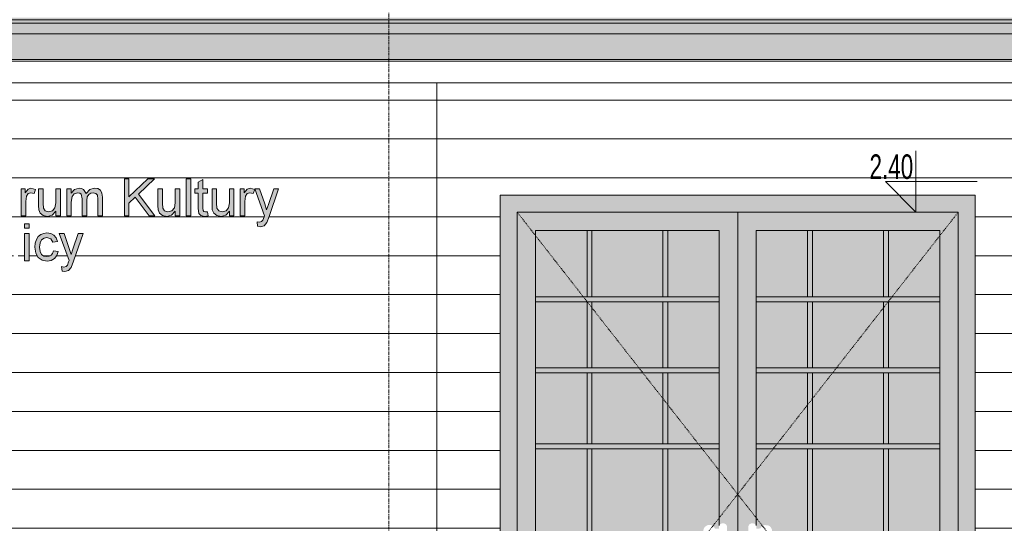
# Model space of a CAD drawing. Header units: centimetres. Extents: x 63272 to 70946, y -123 to 53714.
# Tile 4 of 50: x 63593 to 63995, y 113 to 319. Entities that reach past the tile are written whole.
import ezdxf

# ---------------------------------------------------------------- set-up
doc = ezdxf.new("R2010")
doc.units = ezdxf.units.CM
doc.linetypes.add('Kreska_2_', pattern=[0.635, 0.3175, -0.3175])
doc.linetypes.add('Linia siatki', pattern=[2.2225, 1.27, -0.3175, 0.3175, -0.3175])
for name, color, linetype, lineweight in [('A-DOOR', 7, 'Continuous', 5), ('A-DOOR-FRAM', 7, 'Continuous', 5), ('A-DOOR-GLAZ', 7, 'Continuous', 5), ('A-DOOR-HDLN', 7, 'Kreska_2_', 5), ('A-GENM', 7, 'Continuous', 5), ('A-ROOF', 7, 'Continuous', 5), ('A-ROOF-OTLN', 7, 'Continuous', 5), ('A-ROOF-PATT', 7, 'Continuous', 5), ('A-WALL', 7, 'Continuous', 5), ('A-WALL-PATT', 7, 'Continuous', 5), ('G-ANNO-DIMS', 7, 'Continuous', 5), ('S-GRID', 7, 'Continuous', 5)]:
    doc.layers.add(name, color=color, linetype=linetype, lineweight=lineweight)
doc.styles.add('Arial Narrow', font='ARIALN.TTF', dxfattribs={"width": 0.8, "height": 10})
pattern_1 = [(0, (63858.366, 0), (0, 15.875), [])]

# ---------------------------------------------------------------- blocks, each defined once
blk = doc.blocks.new('Drz Drzwi przeszklone x2 ___FK_04_0 ze szprosami - Dz_1 - Z - zwykłe - 151 x 240 _180 x 229_5_ EI 31-9118767-Elewacja w osi 1 - Południowa')
at = {"layer": 'A-DOOR', "true_color": 0x383e42}
h = blk.add_hatch(color=250, dxfattribs=at)
h.paths.add_polyline_path([(63833.73, 10), (63886.35, 10), (63886.35, 240), (63796.35, 240), (63796.35, 10), (63812.35, 10)])
h.paths.add_polyline_path([(63803.85, 25), (63803.85, 232.5), (63878.85, 232.5), (63878.9, 112.35), (63879.14, 112.66), (63879.45, 112.9), (63879.81, 113.05), (63880.5, 113.1), (63880.89, 113.05), (63881.25, 112.9), (63881.56, 112.66), (63881.8, 112.35), (63881.95, 111.99), (63882, 111.6), (63881.95, 108.01), (63881.73, 107.56), (63881.56, 107.34), (63881.25, 107.1), (63880.89, 106.95), (63880.2, 106.9), (63879.81, 106.95), (63879.45, 107.1), (63879.14, 107.34), (63878.85, 107.65), (63878.85, 25), (63807.52, 25)])
h = blk.add_hatch(color=250, dxfattribs=at)
h.paths.add_polyline_path([(63893.85, 10), (63976.35, 10), (63976.35, 240), (63886.35, 240), (63886.35, 10)])
h.paths.add_polyline_path([(63961.35, 25), (63893.85, 25), (63893.8, 107.65), (63893.56, 107.34), (63893.18, 107.07), (63892.89, 106.95), (63892.2, 106.9), (63891.81, 106.95), (63891.45, 107.1), (63891.14, 107.34), (63890.9, 107.65), (63890.75, 108.01), (63890.7, 108.4), (63890.75, 111.99), (63890.9, 112.35), (63891.14, 112.66), (63891.45, 112.9), (63891.81, 113.05), (63892.5, 113.1), (63892.89, 113.05), (63893.25, 112.9), (63893.56, 112.66), (63893.85, 112.35), (63893.85, 232.5), (63968.85, 232.5), (63968.85, 25), (63963.45, 25)])
at = {"layer": 'A-DOOR', "true_color": 0x7f7f7f}
h = blk.add_hatch(color=8, dxfattribs=at)
h.paths.add_polyline_path([(63826.85, 25), (63826.85, 52), (63824.85, 52), (63824.85, 25)])
h.paths.add_polyline_path([(63824.85, 54), (63826.85, 54), (63826.85, 81), (63824.85, 81), (63824.85, 67)])
h.paths.add_polyline_path([(63824.85, 83), (63826.85, 83), (63826.85, 143.5), (63824.85, 143.5), (63824.85, 96.65)])
h.paths.add_polyline_path([(63824.85, 145.5), (63826.85, 145.5), (63826.85, 174.5), (63824.85, 174.5), (63824.85, 145.93)])
h.paths.add_polyline_path([(63824.85, 176.5), (63826.85, 176.5), (63826.85, 203.5), (63824.85, 203.5), (63824.85, 195.2)])
h.paths.add_polyline_path([(63826.85, 205.5), (63826.85, 232.5), (63824.85, 232.5), (63824.85, 205.5)])
h = blk.add_hatch(color=8, dxfattribs=at)
h.paths.add_polyline_path([(63857.85, 25), (63857.85, 52), (63855.85, 52), (63855.85, 25)])
h.paths.add_polyline_path([(63855.85, 54), (63857.85, 54), (63857.85, 81), (63855.85, 81)])
h.paths.add_polyline_path([(63855.85, 83), (63857.85, 83), (63857.85, 143.5), (63855.85, 143.5), (63855.85, 96.65)])
h.paths.add_polyline_path([(63855.85, 145.5), (63857.85, 145.5), (63857.85, 174.5), (63855.85, 174.5), (63855.85, 145.93)])
h.paths.add_polyline_path([(63857.85, 176.5), (63857.85, 203.5), (63855.85, 203.5), (63855.85, 176.5)])
h.paths.add_polyline_path([(63855.85, 205.5), (63857.85, 205.5), (63857.85, 232.5), (63855.85, 232.5)])
h = blk.add_hatch(color=8, dxfattribs=at)
h.paths.add_polyline_path([(63916.85, 25), (63916.85, 52), (63914.85, 52), (63914.85, 25)])
h.paths.add_polyline_path([(63914.85, 54), (63916.85, 54), (63916.85, 81), (63914.85, 81), (63914.85, 67)])
h.paths.add_polyline_path([(63916.85, 83), (63916.85, 143.5), (63914.85, 143.5), (63914.85, 83)])
h.paths.add_polyline_path([(63914.85, 145.5), (63916.85, 145.5), (63916.85, 174.5), (63914.85, 174.5), (63914.85, 145.93)])
h.paths.add_polyline_path([(63916.85, 176.5), (63916.85, 203.5), (63914.85, 203.5), (63914.85, 176.5)])
h.paths.add_polyline_path([(63914.85, 205.5), (63916.85, 205.5), (63916.85, 232.5), (63914.85, 232.5), (63914.85, 211.5)])
h = blk.add_hatch(color=8, dxfattribs=at)
h.paths.add_polyline_path([(63947.85, 25), (63947.85, 52), (63945.85, 52), (63945.85, 25)])
h.paths.add_polyline_path([(63947.85, 54), (63947.85, 81), (63945.85, 81), (63945.85, 54)])
h.paths.add_polyline_path([(63945.85, 83), (63947.85, 83), (63947.85, 143.5), (63945.85, 143.5), (63945.85, 96.65)])
h.paths.add_polyline_path([(63945.85, 145.5), (63947.85, 145.5), (63947.85, 174.5), (63945.85, 174.5), (63945.85, 145.93)])
h.paths.add_polyline_path([(63947.85, 176.5), (63947.85, 203.5), (63945.85, 203.5), (63945.85, 176.5)])
h.paths.add_polyline_path([(63947.85, 205.5), (63947.85, 232.5), (63945.85, 232.5), (63945.85, 205.5)])
for points in [[(63876.97, 203.5), (63878.85, 203.5), (63878.85, 205.5), (63803.85, 205.5), (63803.85, 203.5), (63857.85, 203.5)], [(63922.85, 203.5), (63968.85, 203.5), (63968.85, 205.5), (63893.85, 205.5), (63893.85, 203.5), (63916.85, 203.5)], [(63876.97, 174.5), (63878.85, 174.5), (63878.85, 176.5), (63803.85, 176.5), (63803.85, 174.5), (63857.85, 174.5)], [(63945.85, 174.5), (63968.85, 174.5), (63968.85, 176.5), (63893.85, 176.5), (63893.85, 174.5), (63916.85, 174.5)], [(63876.97, 143.5), (63878.85, 143.5), (63878.85, 145.5), (63803.85, 145.5), (63803.85, 143.5), (63857.85, 143.5)], [(63920.21, 143.5), (63968.85, 143.5), (63968.85, 145.5), (63893.85, 145.5), (63893.85, 143.5), (63916.85, 143.5)]]:
    blk.add_hatch(color=8, dxfattribs=at).paths.add_polyline_path(points)
at = {"layer": 'A-DOOR-FRAM', "true_color": 0x383e42}
blk.add_hatch(color=250, dxfattribs=at).paths.add_polyline_path([(63976.35, 10), (63983.35, 10), (63983.35, 247), (63789.35, 247), (63789.35, 10), (63796.35, 10), (63796.35, 240), (63976.35, 240), (63976.35, 11)])
at = {"layer": 'A-DOOR-GLAZ', "true_color": 0xd5f1ff}
h = blk.add_hatch(color=7, dxfattribs=at)
h.paths.add_polyline_path([(63824.85, 25), (63824.85, 52), (63803.85, 52), (63803.85, 25)])
h.paths.add_polyline_path([(63826.85, 25), (63855.85, 25), (63855.85, 52), (63826.85, 52), (63826.85, 47.38)])
h.paths.add_polyline_path([(63857.85, 25), (63878.85, 25), (63878.85, 52), (63857.85, 52), (63857.85, 47.38)])
h.paths.add_polyline_path([(63876.97, 54), (63878.85, 54), (63878.85, 81), (63857.85, 81), (63857.85, 54)])
h.paths.add_polyline_path([(63824.85, 54), (63824.85, 81), (63803.85, 81), (63803.85, 54), (63818.35, 54)])
h.paths.add_polyline_path([(63826.85, 54), (63855.85, 54), (63855.85, 81), (63826.85, 81), (63826.85, 71)])
h.paths.add_polyline_path([(63832.85, 83), (63855.85, 83), (63855.85, 143.5), (63826.85, 143.5), (63826.85, 83)])
h.paths.add_polyline_path([(63803.85, 83), (63824.85, 83), (63824.85, 143.5), (63803.85, 143.5), (63803.85, 96.65)])
h.paths.add_polyline_path([(63857.85, 83), (63878.85, 83), (63878.85, 107.77), (63878.75, 108.01), (63878.7, 108.4), (63878.7, 109.01), (63877.06, 108.97), (63876.61, 108.33), (63876.17, 107.98), (63875.91, 107.8), (63875.45, 107.61), (63874.57, 107.56), (63873.99, 107.64), (63873.29, 108.08), (63872.99, 108.31), (63872.7, 108.67), (63872.4, 109.36), (63872.33, 109.68), (63872.32, 110.14), (63872.43, 110.73), (63872.56, 111.06), (63872.79, 111.48), (63873.45, 112.05), (63874.14, 112.39), (63874.9, 112.42), (63875.47, 112.38), (63875.63, 112.35), (63876.24, 111.99), (63876.57, 111.7), (63876.97, 111.2), (63877.13, 110.99), (63878.7, 111), (63878.75, 111.99), (63878.85, 112.35), (63878.85, 143.5), (63857.85, 143.5), (63857.85, 96.65)])
h.paths.add_polyline_path([(63872.37, 109.81), (63872.36, 109.91), (63872.36, 110.09), (63872.35, 109.86), (63872.36, 109.83)])
h.paths.add_polyline_path([(63877.24, 109.81), (63877.28, 110.07), (63877.27, 110), (63877.23, 109.86)])
h.paths.add_polyline_path([(63855.85, 145.5), (63855.85, 174.5), (63826.85, 174.5), (63826.85, 145.5), (63833.73, 145.5)])
h.paths.add_polyline_path([(63878.85, 145.5), (63878.85, 174.5), (63857.85, 174.5), (63857.85, 145.5), (63876.97, 145.5)])
h.paths.add_polyline_path([(63803.85, 145.5), (63824.85, 145.5), (63824.85, 174.5), (63803.85, 174.5), (63803.85, 145.93)])
h.paths.add_polyline_path([(63855.85, 176.5), (63855.85, 203.5), (63826.85, 203.5), (63826.85, 176.5)])
h.paths.add_polyline_path([(63824.85, 176.5), (63824.85, 203.5), (63803.85, 203.5), (63803.85, 176.5)])
h.paths.add_polyline_path([(63857.85, 176.5), (63878.85, 176.5), (63878.85, 203.5), (63857.85, 203.5), (63857.85, 195.2)])
h.paths.add_polyline_path([(63826.85, 205.5), (63855.85, 205.5), (63855.85, 232.5), (63826.85, 232.5), (63826.85, 209.5)])
h.paths.add_polyline_path([(63857.85, 205.5), (63878.85, 205.5), (63878.85, 232.5), (63857.85, 232.5)])
h.paths.add_polyline_path([(63803.85, 205.5), (63824.85, 205.5), (63824.85, 232.5), (63803.85, 232.5)])
h = blk.add_hatch(color=7, dxfattribs=at)
h.paths.add_polyline_path([(63914.85, 25), (63914.85, 52), (63893.85, 52), (63893.85, 25)])
h.paths.add_polyline_path([(63916.85, 25), (63945.85, 25), (63945.85, 52), (63916.85, 52), (63916.85, 47.38)])
h.paths.add_polyline_path([(63947.85, 25), (63968.85, 25), (63968.85, 52), (63947.85, 52), (63947.85, 47.38)])
h.paths.add_polyline_path([(63914.85, 54), (63914.85, 81), (63893.85, 81), (63893.85, 54), (63908.35, 54)])
h.paths.add_polyline_path([(63947.85, 54), (63968.85, 54), (63968.85, 81), (63947.85, 81)])
h.paths.add_polyline_path([(63916.85, 54), (63945.85, 54), (63945.85, 81), (63916.85, 81), (63916.85, 71)])
h.paths.add_polyline_path([(63947.85, 83), (63968.85, 83), (63968.85, 143.5), (63947.85, 143.5), (63947.85, 96.65)])
h.paths.add_polyline_path([(63945.85, 83), (63945.85, 143.5), (63916.85, 143.5), (63916.85, 83), (63922.85, 83)])
h.paths.add_polyline_path([(63900.4, 110), (63900.37, 110), (63900.37, 109.91)])
h.paths.add_polyline_path([(63914.85, 83), (63914.85, 143.5), (63893.85, 143.5), (63893.85, 112.23), (63893.95, 111.99), (63894, 111.6), (63894, 110.99), (63895.64, 111.02), (63895.89, 111.48), (63896.77, 112.19), (63897.24, 112.38), (63898.72, 112.36), (63899.42, 111.92), (63899.93, 111.45), (63900.31, 110.64), (63900.39, 110.14), (63900.4, 110), (63900.28, 109.27), (63900.14, 108.94), (63899.83, 108.44), (63899.41, 108.08), (63898.68, 107.62), (63897.81, 107.56), (63897.07, 107.65), (63896.48, 108.03), (63895.87, 108.55), (63895.62, 109.01), (63894, 108.97), (63893.95, 108.01), (63893.85, 107.68), (63893.85, 83)])
h.paths.add_polyline_path([(63895.47, 109.81), (63895.45, 109.95), (63895.46, 110.09), (63895.45, 109.86), (63895.46, 109.83)])
h.paths.add_polyline_path([(63914.85, 145.5), (63914.85, 174.5), (63893.85, 174.5), (63893.85, 145.5)])
h.paths.add_polyline_path([(63916.85, 145.5), (63945.85, 145.5), (63945.85, 174.5), (63916.85, 174.5), (63916.85, 145.93)])
h.paths.add_polyline_path([(63968.85, 145.5), (63968.85, 174.5), (63947.85, 174.5), (63947.85, 145.5), (63963.45, 145.5)])
h.paths.add_polyline_path([(63914.85, 176.5), (63914.85, 203.5), (63893.85, 203.5), (63893.85, 176.5)])
h.paths.add_polyline_path([(63949.85, 176.5), (63968.85, 176.5), (63968.85, 203.5), (63947.85, 203.5), (63947.85, 176.5)])
h.paths.add_polyline_path([(63916.85, 176.5), (63945.85, 176.5), (63945.85, 203.5), (63916.85, 203.5), (63916.85, 195.2)])
h.paths.add_polyline_path([(63893.85, 205.5), (63914.85, 205.5), (63914.85, 232.5), (63893.85, 232.5)])
h.paths.add_polyline_path([(63968.85, 205.5), (63968.85, 232.5), (63947.85, 232.5), (63947.85, 205.5), (63963.45, 205.5)])
h.paths.add_polyline_path([(63920.85, 205.5), (63945.85, 205.5), (63945.85, 232.5), (63916.85, 232.5), (63916.85, 205.5)])
at = {"layer": 'A-DOOR'}
for p, q in [((63886.35, 240), (63796.35, 240)), ((63796.35, 10), (63796.35, 240)), ((63976.35, 240), (63886.35, 240)), ((63886.35, 10), (63886.35, 240)), ((63886.35, 240), (63886.35, 10)), ((63976.35, 240), (63976.35, 10)), ((63803.85, 232.5), (63803.85, 25)), ((63803.85, 232.5), (63878.85, 232.5)), ((63824.85, 205.5), (63824.85, 232.5)), ((63826.85, 232.5), (63826.85, 205.5)), ((63855.85, 205.5), (63855.85, 232.5)), ((63857.85, 232.5), (63857.85, 205.5)), ((63878.85, 112.23), (63878.85, 232.5)), ((63893.85, 232.5), (63893.85, 112.23)), ((63893.85, 232.5), (63968.85, 232.5)), ((63914.85, 205.5), (63914.85, 232.5)), ((63916.85, 232.5), (63916.85, 205.5)), ((63945.85, 232.5), (63945.85, 205.5)), ((63947.85, 205.5), (63947.85, 232.5)), ((63968.85, 25), (63968.85, 232.5)), ((63878.85, 205.5), (63803.85, 205.5)), ((63893.85, 205.5), (63968.85, 205.5)), ((63878.85, 203.5), (63803.85, 203.5)), ((63824.85, 176.5), (63824.85, 203.5)), ((63826.85, 203.5), (63826.85, 176.5)), ((63855.85, 176.5), (63855.85, 203.5)), ((63857.85, 203.5), (63857.85, 176.5)), ((63968.85, 203.5), (63893.85, 203.5)), ((63914.85, 176.5), (63914.85, 203.5)), ((63916.85, 203.5), (63916.85, 176.5)), ((63945.85, 203.5), (63945.85, 176.5)), ((63947.85, 176.5), (63947.85, 203.5)), ((63878.85, 176.5), (63803.85, 176.5)), ((63878.85, 174.5), (63803.85, 174.5)), ((63824.85, 145.5), (63824.85, 174.5)), ((63826.85, 174.5), (63826.85, 145.5)), ((63855.85, 145.5), (63855.85, 174.5)), ((63857.85, 174.5), (63857.85, 145.5)), ((63968.85, 176.5), (63893.85, 176.5)), ((63893.85, 174.5), (63968.85, 174.5)), ((63914.85, 145.5), (63914.85, 174.5)), ((63916.85, 174.5), (63916.85, 145.5)), ((63945.85, 174.5), (63945.85, 145.5)), ((63947.85, 145.5), (63947.85, 174.5)), ((63878.85, 145.5), (63803.85, 145.5)), ((63968.85, 145.5), (63893.85, 145.5)), ((63878.85, 143.5), (63803.85, 143.5)), ((63824.85, 83), (63824.85, 143.5)), ((63826.85, 143.5), (63826.85, 83)), ((63855.85, 83), (63855.85, 143.5)), ((63857.85, 143.5), (63857.85, 83)), ((63893.85, 143.5), (63968.85, 143.5)), ((63914.85, 83), (63914.85, 143.5)), ((63916.85, 143.5), (63916.85, 83)), ((63945.85, 143.5), (63945.85, 83)), ((63947.85, 83), (63947.85, 143.5))]:
    blk.add_line(p, q, dxfattribs=at)
at = {"layer": 'A-DOOR-FRAM'}
for p, q in [((63796.35, 240), (63796.35, 10)), ((63796.35, 240), (63976.35, 240)), ((63976.35, 10), (63976.35, 240))]:
    blk.add_line(p, q, dxfattribs=at)
at = {"layer": 'A-DOOR-HDLN'}
for p, q in [((63796.35, 240), (63886.35, 125)), ((63976.35, 240), (63886.35, 125)), ((63886.35, 125), (63796.35, 10)), ((63886.35, 125), (63976.35, 10))]:
    blk.add_line(p, q, dxfattribs=at)
blk = doc.blocks.new('Rzędne punktów - Znacznik rzędnej-817464-Elewacja w osi 1 - Południowa')
at = {"layer": 'G-ANNO-DIMS'}
for p, q in [((63623.156765, 0), (63623.156765, 25)), ((63610.656765, 12.5), (63623.156765, 0)), ((63610.656765, 12.5), (63648.156765, 12.5))]:
    blk.add_line(p, q, dxfattribs=at)

msp = doc.modelspace()

# ---------------------------------------------------------------- hatches: boundary and pattern name
at = {"layer": 'A-GENM', "true_color": 0x383e42}
for points in [[(63646.16, 238.55), (63648.46, 238.55), (63641.74, 247.42), (63648.22, 253.62), (63645.59, 253.62), (63637.86, 246.24), (63637.86, 253.62), (63635.98, 253.62), (63635.98, 238.55), (63637.86, 238.55), (63637.86, 243.73), (63640.4, 246.15), (63641.74, 244.38)], [(63663.06, 238.55), (63663.06, 253.62), (63661.17, 253.62), (63661.17, 238.55)], [(63668.71, 238.31), (63670.12, 238.49), (63669.89, 240.12), (63668.71, 240.27), (63668.42, 240.32), (63668.1, 240.67), (63668, 241.64), (63668, 247.73), (63669.89, 247.73), (63669.89, 249.61), (63668, 249.61), (63668, 253.41), (63666.12, 252.3), (63666.12, 249.61), (63664.71, 249.61), (63664.71, 247.73), (63666.12, 247.73), (63666.12, 241.58), (63666.35, 239.45), (63667.13, 238.62), (63668.42, 238.37)], [(63593.84, 238.55), (63595.72, 238.55), (63595.74, 244.48), (63596.03, 246.56), (63596.7, 247.59), (63597.77, 247.97), (63599.09, 247.58), (63599.72, 249.27), (63597.77, 249.83), (63596.65, 249.48), (63595.48, 247.98), (63595.48, 249.61), (63593.84, 249.61), (63593.84, 244.48)], [(63604.56, 238.31), (63606.49, 238.85), (63607.96, 240.45), (63607.96, 238.55), (63609.85, 238.55), (63609.85, 249.61), (63607.96, 249.61), (63607.96, 243.86), (63607.66, 241.76), (63606.62, 240.61), (63605.05, 240.2), (63603.64, 240.61), (63602.9, 241.76), (63602.78, 244.48), (63602.78, 249.61), (63600.9, 249.61), (63600.9, 242.77), (63601.01, 241.02), (63601.57, 239.63), (63602.79, 238.69), (63603.45, 238.55)], [(63614.32, 238.55), (63614.37, 244.48), (63614.61, 246.38), (63615.62, 247.58), (63616.93, 247.97), (63617.78, 247.81), (63618.36, 247.36), (63618.79, 245.53), (63618.79, 238.55), (63620.68, 238.55), (63620.68, 244.79), (63620.87, 246.24), (63621.42, 247.21), (63622.25, 247.78), (63623.27, 247.97), (63624.34, 247.67), (63624.98, 246.9), (63625.15, 245.32), (63625.15, 238.55), (63627.03, 238.55), (63627.02, 246.24), (63626.82, 247.78), (63626.17, 248.94), (63625.12, 249.62), (63623.71, 249.85), (63621.85, 249.3), (63620.38, 247.66), (63619.29, 249.3), (63618.36, 249.73), (63617.46, 249.85), (63615.62, 249.28), (63614.32, 247.79), (63614.32, 249.61), (63612.44, 249.61), (63612.44, 238.55)], [(63653.3, 238.31), (63655.23, 238.85), (63656.7, 240.45), (63656.7, 238.55), (63658.58, 238.55), (63658.58, 249.61), (63656.7, 249.61), (63656.7, 243.86), (63656.4, 241.76), (63655.36, 240.61), (63653.78, 240.2), (63652.38, 240.61), (63651.63, 241.76), (63651.52, 244.48), (63651.52, 249.61), (63649.64, 249.61), (63649.64, 242.77), (63649.75, 241.02), (63650.31, 239.63), (63651.53, 238.69), (63652.19, 238.55)], [(63675.43, 238.31), (63677.36, 238.85), (63678.83, 240.45), (63678.83, 238.55), (63680.72, 238.55), (63680.72, 249.61), (63678.83, 249.61), (63678.83, 243.86), (63678.53, 241.76), (63677.49, 240.61), (63675.91, 240.2), (63674.51, 240.61), (63673.77, 241.76), (63673.65, 244.48), (63673.65, 249.61), (63671.77, 249.61), (63671.77, 242.77), (63671.88, 241.02), (63672.44, 239.63), (63673.66, 238.69), (63674.32, 238.55)], [(63604.41, 220.02), (63606.04, 220.28), (63607.39, 221.08), (63608.38, 222.34), (63608.91, 224.02), (63607.02, 224.25), (63606.7, 223.21), (63606.04, 222.43), (63605.32, 222.04), (63604.34, 221.9), (63603.14, 222.13), (63602.14, 222.92), (63601.58, 224.03), (63601.4, 226), (63601.58, 227.54), (63602.21, 228.74), (63603.18, 229.44), (63604.39, 229.67), (63605.91, 229.2), (63606.79, 227.79), (63608.67, 228.02), (63608.16, 229.52), (63607.24, 230.63), (63605.97, 231.32), (63604.38, 231.55), (63602.88, 231.32), (63601.82, 230.88), (63600.79, 230.05), (63600.06, 228.87), (63599.63, 227.42), (63599.49, 225.74), (63599.82, 223.3), (63600.84, 221.5), (63602.4, 220.39), (63603.14, 220.25)], [(63611.7, 215.78), (63613.17, 216.2), (63614.27, 217.53), (63615.27, 219.99), (63619.12, 231.32), (63617.15, 231.32), (63614.22, 222.72), (63613.2, 226), (63611.36, 231.32), (63609.38, 231.32), (63613.38, 220.29), (63613.23, 219.84), (63612.72, 218.45), (63612.11, 217.85), (63611.27, 217.66), (63610.32, 217.83), (63610.55, 216.01)]]:
    msp.add_hatch(color=250, dxfattribs=at).paths.add_polyline_path(points)
h = msp.add_hatch(color=250, dxfattribs=at)
h.paths.add_polyline_path([(63691.52, 234.07), (63693.05, 234.57), (63694.08, 235.83), (63695.08, 238.28), (63698.93, 249.61), (63696.96, 249.61), (63694.04, 241.01), (63692.95, 244.48), (63691.18, 249.61), (63689.19, 249.61), (63693.19, 238.59), (63693.05, 238.13), (63692.53, 236.74), (63691.98, 236.17), (63691.09, 235.96), (63690.13, 236.12), (63690.37, 234.31)])
h.paths.add_polyline_path([(63683.31, 238.55), (63685.19, 238.55), (63685.21, 244.48), (63685.49, 246.56), (63686.17, 247.59), (63687.24, 247.97), (63688.56, 247.58), (63689.19, 249.27), (63687.24, 249.83), (63686.12, 249.48), (63684.95, 247.98), (63684.95, 249.61), (63683.31, 249.61), (63683.31, 243.47)])
h = msp.add_hatch(color=250, dxfattribs=at)
h.paths.add_polyline_path([(63595.89, 220.25), (63597.13, 220.25), (63597.13, 231.32), (63595.25, 231.32), (63595.25, 220.25)])
h.paths.add_polyline_path([(63597.13, 233.44), (63597.13, 235.32), (63595.25, 235.32), (63595.25, 233.44), (63595.89, 233.44)])
at = {"layer": 'A-ROOF-OTLN', "true_color": 0x383e42}
h = msp.add_hatch(color=250, dxfattribs=at)
h.paths.add_polyline_path([(64484.57, 318.52), (64509.85, 318.52), (64509.85, 319.33), (64484.57, 319.33)])
h.paths.add_polyline_path([(63380.82, 318.52), (64474.57, 318.52), (64474.57, 319.33), (63375.82, 319.33), (63375.82, 318.52)])
for points in [[(63963.45, 317.13), (64509.85, 317.16), (64509.85, 318.52), (63375.82, 318.5), (63375.82, 317.13), (63958.05, 317.13)], [(63375.82, 312.85), (63401.11, 312.89), (63401.79, 314.01), (63402.2, 314.46), (63402.72, 315.31), (63402.86, 315.47), (63403.45, 316.69), (63408.77, 316.69), (63408.8, 316.58), (63409.51, 315.31), (63409.65, 315.16), (63410.04, 314.44), (63410.44, 314), (63410.61, 313.65), (63410.94, 313.26), (63411, 313.08), (63411.13, 312.85), (64475.35, 312.86), (64477.32, 313.43), (64478.28, 313.63), (64479.57, 313.75), (64480.87, 313.63), (64482.37, 313.27), (64482.95, 313.08), (64483.11, 313.06), (64483.83, 312.85), (64509.85, 312.85), (64509.85, 317.13), (63375.82, 317.13), (63375.82, 313.08)]]:
    msp.add_hatch(color=250, dxfattribs=at).paths.add_polyline_path(points)
at = {"layer": 'A-ROOF-PATT', "true_color": 0xc7ae96}
h = msp.add_hatch(color=253, dxfattribs=at)
h.paths.add_polyline_path([(63375.82, 302.33), (63401.11, 302.33), (63401.11, 312.85), (63375.82, 312.85), (63375.82, 306.07)])
h.paths.add_polyline_path([(64266.15, 302.33), (64474.57, 302.33), (64474.57, 312.85), (63411.11, 312.85), (63411.11, 302.33), (64244.53, 302.33)])
h.paths.add_polyline_path([(64504.85, 302.33), (64509.85, 302.33), (64509.85, 312.85), (64484.57, 312.85), (64484.57, 302.33), (64503.99, 302.33)])
at = {"layer": 'A-ROOF-PATT'}
h = msp.add_hatch(dxfattribs=at)
h.set_pattern_fill('FP_1', color=256, style=0, pattern_type=2)
h.set_pattern_definition(pattern_1)
h.paths.add_polyline_path([(63401.11, 292.77), (63401.11, 302.33), (63380.82, 302.33), (63380.85, 292.77)])
h.paths.add_polyline_path([(63411.11, 292.77), (64474.57, 292.77), (64474.57, 302.33), (63411.11, 302.33), (63411.11, 293.73)])
h.paths.add_polyline_path([(64504.85, 292.77), (64504.85, 302.33), (64484.57, 302.33), (64484.57, 292.77), (64503.99, 292.77)])
at = {"layer": 'A-WALL-PATT'}
h = msp.add_hatch(dxfattribs=at)
h.set_pattern_fill('FP_1', color=256, style=0, pattern_type=2)
h.set_pattern_definition(pattern_1)
h.paths.add_polyline_path([(63380.85, 25), (63401.11, 25), (63401.11, 292.77), (63380.85, 292.77), (63380.85, 47.38)])
h.paths.add_polyline_path([(63622.92, 25), (63726.7, 25), (63726.7, 292.77), (63411.11, 292.77), (63411.11, 25), (63617.51, 25)])
h.paths.add_polyline_path([(63611.7, 215.78), (63610.55, 216.01), (63610.32, 217.83), (63611.27, 217.66), (63612.17, 217.87), (63612.72, 218.45), (63613.38, 220.29), (63609.38, 231.32), (63611.36, 231.32), (63613.57, 224.89), (63614.22, 222.72), (63617.15, 231.32), (63619.12, 231.32), (63615.2, 219.84), (63614.27, 217.53), (63613.17, 216.2), (63612.11, 215.89)])
h.paths.add_polyline_path([(63574.06, 216.01), (63572.18, 216.01), (63572.18, 231.32), (63574.06, 231.32), (63574.06, 229.47), (63575.36, 231.03), (63577.12, 231.55), (63578.5, 231.32), (63579.51, 230.82), (63580.41, 229.95), (63581.08, 228.71), (63581.59, 225.84), (63581.39, 224.08), (63581, 222.82), (63580.27, 221.62), (63579.27, 220.74), (63577.94, 220.17), (63576.85, 220.03), (63575.25, 220.5), (63574.06, 221.72), (63574.06, 219.84)])
h.paths.add_polyline_path([(63604.41, 220.02), (63602.4, 220.39), (63600.84, 221.5), (63599.82, 223.3), (63599.51, 226), (63599.67, 227.54), (63600.06, 228.87), (63600.79, 230.05), (63601.82, 230.88), (63603.18, 231.4), (63604.39, 231.55), (63605.98, 231.32), (63607.24, 230.63), (63608.16, 229.52), (63608.67, 228.02), (63606.79, 227.79), (63605.91, 229.2), (63604.38, 229.67), (63603.18, 229.44), (63602.21, 228.74), (63601.57, 227.42), (63601.38, 225.74), (63601.58, 224.03), (63602.19, 222.82), (63603.14, 222.13), (63604.41, 221.91), (63605.32, 222.04), (63606.12, 222.48), (63606.7, 223.22), (63607.02, 224.25), (63608.91, 224.02), (63608.38, 222.34), (63607.39, 221.08), (63606.04, 220.28), (63605.32, 220.16)])
h.paths.add_polyline_path([(63539.35, 220.25), (63537.05, 220.25), (63533.68, 231.32), (63535.64, 231.32), (63537.57, 224.78), (63538.12, 222.55), (63538.61, 224.9), (63540.1, 231.32), (63542.35, 231.32), (63544.28, 222.78), (63545.36, 226.53), (63546.78, 231.32), (63548.75, 231.32), (63545.36, 220.25), (63543.08, 220.25), (63541.21, 228.76), (63539.85, 222.55)])
h.paths.add_polyline_path([(63590.78, 220.25), (63590.74, 227.05), (63590.56, 228.46), (63589.79, 229.34), (63588.5, 229.67), (63587.4, 229.48), (63586.46, 228.93), (63585.81, 227.86), (63585.6, 226), (63585.6, 220.25), (63583.71, 220.25), (63583.71, 231.32), (63585.6, 231.32), (63585.6, 229.77), (63587.04, 231.11), (63589, 231.55), (63590.78, 231.19), (63592, 230.25), (63592.56, 228.87), (63592.66, 226), (63592.66, 220.25)])
h.paths.add_polyline_path([(63595.25, 220.25), (63595.25, 231.32), (63597.13, 231.32), (63597.13, 220.25), (63595.89, 220.25)])
h.paths.add_polyline_path([(63556.17, 220.25), (63556.17, 235.32), (63558.05, 235.32), (63558.05, 222.13), (63565.58, 222.13), (63565.58, 220.25), (63558.05, 220.25)])
h.paths.add_polyline_path([(63569.35, 220.25), (63567.47, 220.25), (63567.47, 231.32), (63569.35, 231.32), (63569.35, 221.72)])
h.paths.add_polyline_path([(63576.85, 221.9), (63577.94, 222.14), (63578.87, 222.86), (63579.5, 224.08), (63579.69, 226), (63579.5, 227.51), (63578.82, 228.77), (63577.99, 229.43), (63576.93, 229.67), (63575.86, 229.41), (63574.93, 228.65), (63574.27, 227.35), (63574.06, 225.7), (63574.27, 223.99), (63574.87, 222.83), (63575.78, 222.13)])
h.paths.add_polyline_path([(63569.35, 233.44), (63567.47, 233.44), (63567.47, 235.32), (63569.35, 235.32)])
h.paths.add_polyline_path([(63597.13, 233.44), (63595.25, 233.44), (63595.25, 235.32), (63597.13, 235.32)])
h.paths.add_polyline_path([(63691.52, 234.07), (63690.37, 234.31), (63690.13, 236.12), (63691.09, 235.96), (63691.98, 236.17), (63692.53, 236.74), (63693.19, 238.59), (63689.19, 249.61), (63691.18, 249.61), (63693.39, 243.18), (63694.04, 241.01), (63696.96, 249.61), (63698.93, 249.61), (63694.78, 237.54), (63694.04, 235.78), (63692.99, 234.5), (63691.98, 234.21)])
h.paths.add_polyline_path([(63500.88, 234.07), (63499.41, 234.33), (63499.8, 236.09), (63500.67, 235.96), (63501.5, 236.33), (63501.78, 238.2), (63501.78, 249.61), (63503.66, 249.61), (63503.66, 237.96), (63503.53, 236.23), (63503.13, 235.12), (63502.23, 234.33), (63501.5, 234.19)])
h.paths.add_polyline_path([(63604.56, 238.31), (63602.78, 238.69), (63601.57, 239.63), (63601.01, 241.02), (63600.9, 243.65), (63600.9, 249.61), (63602.78, 249.61), (63602.84, 242.77), (63602.9, 241.73), (63603.64, 240.61), (63605.05, 240.2), (63606.62, 240.61), (63607.66, 241.76), (63607.96, 243.86), (63607.96, 249.61), (63609.85, 249.61), (63609.85, 238.55), (63607.96, 238.55), (63607.96, 240.45), (63606.49, 238.85), (63605.05, 238.45)])
h.paths.add_polyline_path([(63556.35, 238.31), (63554.16, 238.56), (63552.43, 239.3), (63551.1, 240.51), (63550.13, 242.17), (63549.54, 244.11), (63549.34, 246.2), (63549.56, 248.39), (63550.23, 250.29), (63551.31, 251.83), (63552.77, 252.94), (63554.7, 253.65), (63556.39, 253.85), (63558.45, 253.56), (63560.16, 252.68), (63561.46, 251.27), (63562.29, 249.37), (63560.4, 248.93), (63559.75, 250.3), (63558.81, 251.27), (63557.72, 251.79), (63556.31, 251.97), (63554.7, 251.77), (63553.37, 251.16), (63552.36, 250.22), (63551.7, 249), (63551.22, 246.2), (63551.36, 244.46), (63551.79, 242.95), (63552.65, 241.63), (63553.56, 240.88), (63554.81, 240.37), (63556.35, 240.22), (63557.73, 240.43), (63559.12, 241.22), (63560.03, 242.29), (63560.64, 243.9), (63562.52, 243.42), (63561.57, 241.13), (63560.29, 239.62), (63558.5, 238.64), (63557.73, 238.52)])
h.paths.add_polyline_path([(63668.71, 238.31), (63667.13, 238.62), (63666.35, 239.45), (63666.12, 241.64), (63666.12, 247.73), (63664.71, 247.73), (63664.71, 249.61), (63666.12, 249.61), (63666.12, 252.3), (63668, 253.41), (63668, 249.61), (63669.89, 249.61), (63669.89, 247.73), (63668, 247.73), (63668.01, 241.58), (63668.1, 240.67), (63668.42, 240.32), (63669.06, 240.2), (63669.89, 240.12), (63670.12, 238.49), (63669.06, 238.36)])
h.paths.add_polyline_path([(63510.51, 238.31), (63508.54, 238.57), (63507.22, 239.2), (63506.3, 240.31), (63505.78, 241.84), (63507.68, 242.05), (63507.96, 241.27), (63508.61, 240.66), (63510.53, 240.2), (63512.48, 240.68), (63513.08, 241.69), (63512.84, 242.23), (63512.45, 242.53), (63509.41, 243.43), (63507.68, 243.99), (63506.44, 245.07), (63506.02, 246.59), (63506.44, 248.09), (63507.28, 249.06), (63508.48, 249.62), (63510.24, 249.82), (63512.39, 249.48), (63513.84, 248.48), (63514.49, 246.79), (63512.61, 246.55), (63511.9, 247.59), (63510.24, 247.97), (63508.44, 247.61), (63507.9, 246.78), (63508.12, 246.23), (63508.83, 245.81), (63510.51, 245.39), (63513.27, 244.48), (63514.5, 243.52), (63514.96, 241.88), (63514.42, 240.08), (63512.84, 238.77), (63510.53, 238.32)])
h.paths.add_polyline_path([(63675.43, 238.31), (63673.65, 238.69), (63672.44, 239.63), (63671.88, 241.02), (63671.77, 243.65), (63671.77, 249.61), (63673.65, 249.61), (63673.71, 242.77), (63673.77, 241.73), (63674.51, 240.61), (63675.91, 240.2), (63677.49, 240.61), (63678.53, 241.76), (63678.83, 243.86), (63678.83, 249.61), (63680.72, 249.61), (63680.72, 238.55), (63678.83, 238.55), (63678.83, 240.45), (63677.36, 238.85), (63675.91, 238.45)])
h.paths.add_polyline_path([(63569.53, 238.31), (63567.32, 238.68), (63565.62, 239.8), (63564.53, 241.6), (63564.17, 243.99), (63564.54, 246.46), (63565.63, 248.31), (63567.31, 249.46), (63569.42, 249.85), (63571.47, 249.47), (63573.1, 248.31), (63574.19, 246.37), (63574.53, 244), (63574.47, 243.49), (63566.05, 243.49), (63566.38, 242.08), (63567.14, 241.05), (63568.23, 240.41), (63569.56, 240.2), (63571.41, 240.59), (63572.65, 241.84), (63574.47, 241.61), (63573.81, 240.22), (63572.65, 239.13), (63571.31, 238.53), (63569.56, 238.32)])
h.paths.add_polyline_path([(63653.3, 238.31), (63651.52, 238.69), (63650.31, 239.63), (63649.75, 241.02), (63649.64, 243.65), (63649.64, 249.61), (63651.52, 249.61), (63651.57, 242.77), (63651.63, 241.73), (63652.38, 240.61), (63653.78, 240.2), (63655.36, 240.61), (63656.4, 241.76), (63656.7, 243.86), (63656.7, 249.61), (63658.58, 249.61), (63658.58, 238.55), (63656.7, 238.55), (63656.7, 240.45), (63655.23, 238.85), (63653.78, 238.45)])
h.paths.add_polyline_path([(63494.89, 238.31), (63492.68, 238.68), (63490.98, 239.8), (63489.9, 241.6), (63489.53, 243.99), (63489.9, 246.46), (63491, 248.31), (63492.67, 249.46), (63494.78, 249.85), (63496.83, 249.47), (63498.47, 248.31), (63499.55, 246.37), (63499.89, 244), (63499.84, 243.49), (63491.42, 243.49), (63491.74, 242.08), (63492.5, 241.05), (63493.59, 240.41), (63494.93, 240.2), (63496.77, 240.59), (63498.01, 241.84), (63499.84, 241.61), (63499.17, 240.22), (63498.01, 239.13), (63496.67, 238.53), (63494.93, 238.32)])
h.paths.add_polyline_path([(63590.78, 238.31), (63589.2, 238.62), (63588.41, 239.45), (63588.19, 241.64), (63588.19, 247.73), (63586.77, 247.73), (63586.77, 249.61), (63588.19, 249.61), (63588.19, 252.3), (63590.07, 253.41), (63590.07, 249.61), (63591.95, 249.61), (63591.95, 247.73), (63590.07, 247.73), (63590.08, 241.58), (63590.17, 240.67), (63590.49, 240.32), (63591.13, 240.2), (63591.95, 240.12), (63592.19, 238.49), (63591.13, 238.36)])
h.paths.add_polyline_path([(63537.04, 238.31), (63534.83, 238.68), (63533.13, 239.8), (63532.04, 241.6), (63531.68, 243.99), (63532.04, 246.46), (63533.14, 248.31), (63534.82, 249.46), (63536.93, 249.85), (63538.97, 249.47), (63540.61, 248.31), (63541.7, 246.37), (63542.04, 244), (63541.98, 243.49), (63533.56, 243.49), (63533.89, 242.08), (63534.65, 241.05), (63535.74, 240.41), (63537.07, 240.2), (63538.92, 240.59), (63540.16, 241.84), (63541.98, 241.61), (63541.31, 240.22), (63540.16, 239.13), (63538.82, 238.53), (63537.07, 238.32)])
h.paths.add_polyline_path([(63663.06, 238.55), (63661.17, 238.55), (63661.17, 253.62), (63663.06, 253.62), (63663.06, 239.45)])
h.paths.add_polyline_path([(63683.31, 238.55), (63683.31, 249.61), (63684.95, 249.61), (63684.95, 247.98), (63686.17, 249.5), (63687.3, 249.85), (63689.19, 249.27), (63688.56, 247.58), (63687.24, 247.97), (63686.16, 247.58), (63685.49, 246.56), (63685.19, 244.36), (63685.19, 238.55)])
h.paths.add_polyline_path([(63479.77, 238.55), (63477.76, 238.55), (63473.64, 251.79), (63469.78, 238.55), (63467.51, 238.55), (63463.4, 253.62), (63465.34, 253.62), (63468.46, 240.66), (63472.24, 253.62), (63475.04, 253.62), (63478.82, 240.66), (63481.94, 253.62), (63483.88, 253.62), (63480.35, 240.66)])
h.paths.add_polyline_path([(63614.32, 238.55), (63612.44, 238.55), (63612.44, 249.61), (63614.32, 249.61), (63614.32, 247.79), (63615.62, 249.28), (63617.51, 249.84), (63618.51, 249.7), (63619.35, 249.27), (63620.38, 247.66), (63621.85, 249.3), (63623.71, 249.85), (63625.12, 249.62), (63626.17, 248.94), (63626.82, 247.78), (63627.03, 246.13), (63627.03, 238.55), (63625.15, 238.55), (63625.15, 245.32), (63624.98, 246.9), (63624.34, 247.67), (63623.27, 247.97), (63622.25, 247.78), (63621.42, 247.21), (63620.86, 246.23), (63620.68, 244.48), (63620.68, 238.55), (63618.79, 238.55), (63618.79, 245.53), (63618.36, 247.36), (63617.78, 247.81), (63616.93, 247.97), (63615.53, 247.56), (63614.61, 246.38), (63614.32, 244.13)])
h.paths.add_polyline_path([(63485.53, 238.55), (63485.53, 249.61), (63487.42, 249.61), (63487.42, 238.55)])
h.paths.add_polyline_path([(63593.84, 238.55), (63593.84, 249.61), (63595.48, 249.61), (63595.48, 247.98), (63596.7, 249.5), (63597.83, 249.85), (63599.72, 249.27), (63599.09, 247.58), (63597.77, 247.97), (63596.69, 247.58), (63596.03, 246.56), (63595.72, 244.36), (63595.72, 238.55), (63595.25, 238.55)])
h.paths.add_polyline_path([(63576.41, 238.55), (63576.41, 249.61), (63578.3, 249.61), (63578.3, 248.07), (63579.74, 249.4), (63581.7, 249.85), (63583.48, 249.49), (63584.7, 248.55), (63585.26, 247.16), (63585.36, 244.48), (63585.36, 238.55), (63583.48, 238.55), (63583.44, 245.34), (63583.26, 246.75), (63582.49, 247.64), (63581.2, 247.97), (63580.1, 247.78), (63579.16, 247.23), (63578.51, 246.15), (63578.3, 244.42), (63578.3, 238.55)])
h.paths.add_polyline_path([(63637.86, 238.55), (63635.98, 238.55), (63635.98, 253.62), (63637.86, 253.62), (63637.86, 246.24), (63645.59, 253.62), (63648.22, 253.62), (63641.74, 247.42), (63648.46, 238.55), (63646.16, 238.55), (63640.4, 246.15), (63637.86, 243.73)])
h.paths.add_polyline_path([(63518.97, 238.55), (63517.08, 238.55), (63517.08, 253.62), (63518.97, 253.62), (63518.97, 245.52), (63523.19, 249.61), (63525.79, 249.61), (63521.52, 245.47), (63526.03, 238.55), (63523.83, 238.55), (63520.17, 244.16), (63518.97, 242.99)])
h.paths.add_polyline_path([(63527.68, 238.55), (63527.68, 249.61), (63529.56, 249.61), (63529.56, 238.55)])
h.paths.add_polyline_path([(63533.87, 245.38), (63540.16, 245.38), (63539.83, 246.47), (63539.4, 247.08), (63538.3, 247.74), (63536.92, 247.97), (63535.56, 247.74), (63534.6, 247.26), (63533.87, 246.44), (63533.56, 245.38)])
h.paths.add_polyline_path([(63572.65, 245.38), (63572.32, 246.47), (63571.89, 247.08), (63570.79, 247.74), (63569.41, 247.97), (63568.05, 247.74), (63567.09, 247.26), (63566.36, 246.44), (63566.05, 245.38), (63572.39, 245.38)])
h.paths.add_polyline_path([(63497.26, 245.38), (63498.01, 245.38), (63497.69, 246.47), (63497.26, 247.08), (63496.16, 247.74), (63494.78, 247.97), (63493.42, 247.74), (63492.46, 247.26), (63491.73, 246.44), (63491.42, 245.38), (63492.46, 245.38)])
h.paths.add_polyline_path([(63503.66, 251.73), (63501.78, 251.73), (63501.78, 253.62), (63503.66, 253.62)])
h.paths.add_polyline_path([(63485.53, 251.73), (63485.53, 253.62), (63487.42, 253.62), (63487.42, 251.73)])
h.paths.add_polyline_path([(63529.56, 251.73), (63527.68, 251.73), (63527.68, 253.62), (63529.56, 253.62)])
h = msp.add_hatch(dxfattribs=at)
h.set_pattern_fill('FP_1', color=256, style=0, pattern_type=2)
h.set_pattern_definition(pattern_1)
h.paths.add_polyline_path([(63726.7, 25), (63763.5, 25), (63763.5, 292.77), (63726.7, 292.77), (63726.7, 35.8)])
h = msp.add_hatch(dxfattribs=at)
h.set_pattern_fill('FP_1', color=256, style=0, pattern_type=2)
h.set_pattern_definition(pattern_1)
h.paths.add_polyline_path([(63789.35, 25), (63789.35, 247), (63983.35, 247), (63983.35, 25), (64009.2, 25), (64009.2, 292.77), (63763.5, 292.77), (63763.5, 25)])

# ---------------------------------------------------------------- linework, layer by layer
at = {"layer": 'A-GENM'}
for p, q in [((63637.86, 253.62), (63635.98, 253.62)), ((63635.98, 253.62), (63635.98, 238.55)), ((63645.59, 253.62), (63637.86, 246.24)), ((63637.86, 246.24), (63637.86, 253.62)), ((63641.74, 247.42), (63648.22, 253.62)), ((63648.22, 253.62), (63645.59, 253.62)), ((63663.06, 253.62), (63661.17, 253.62)), ((63661.17, 253.62), (63661.17, 238.55)), ((63663.06, 238.55), (63663.06, 253.62)), ((63668, 253.41), (63666.12, 252.3)), ((63668, 249.61), (63668, 253.41)), ((63595.48, 249.61), (63593.84, 249.61)), ((63593.84, 249.61), (63593.84, 238.55)), ((63595.48, 247.98), (63595.48, 249.61)), ((63596.65, 249.48), (63595.48, 247.98)), ((63597.83, 249.85), (63596.65, 249.48)), ((63599.72, 249.27), (63597.83, 249.85)), ((63599.09, 247.58), (63599.72, 249.27)), ((63602.78, 249.61), (63600.9, 249.61)), ((63600.9, 249.61), (63600.9, 242.77)), ((63602.78, 243.65), (63602.78, 249.61)), ((63609.85, 249.61), (63607.96, 249.61)), ((63607.96, 249.61), (63607.96, 243.86)), ((63609.85, 238.55), (63609.85, 249.61)), ((63614.32, 249.61), (63612.44, 249.61)), ((63612.44, 249.61), (63612.44, 238.55)), ((63614.32, 247.79), (63614.32, 249.61)), ((63615.62, 249.28), (63614.32, 247.79)), ((63617.46, 249.85), (63615.62, 249.28)), ((63618.51, 249.7), (63617.46, 249.85)), ((63619.35, 249.27), (63618.51, 249.7)), ((63620.38, 247.66), (63619.35, 249.27)), ((63621.85, 249.3), (63620.38, 247.66)), ((63623.71, 249.85), (63621.85, 249.3)), ((63625.12, 249.62), (63623.71, 249.85)), ((63626.17, 248.94), (63625.12, 249.62)), ((63651.52, 249.61), (63649.64, 249.61)), ((63649.64, 249.61), (63649.64, 242.77)), ((63651.52, 243.65), (63651.52, 249.61)), ((63658.58, 249.61), (63656.7, 249.61)), ((63656.7, 249.61), (63656.7, 243.86)), ((63658.58, 238.55), (63658.58, 249.61)), ((63666.12, 249.61), (63664.71, 249.61)), ((63664.71, 249.61), (63664.71, 247.73)), ((63666.12, 252.3), (63666.12, 249.61)), ((63669.89, 249.61), (63668, 249.61)), ((63669.89, 247.73), (63669.89, 249.61)), ((63673.65, 249.61), (63671.77, 249.61)), ((63671.77, 249.61), (63671.77, 242.77)), ((63673.65, 243.65), (63673.65, 249.61)), ((63680.72, 249.61), (63678.83, 249.61)), ((63678.83, 249.61), (63678.83, 243.86)), ((63680.72, 238.55), (63680.72, 249.61)), ((63684.95, 249.61), (63683.31, 249.61)), ((63683.31, 249.61), (63683.31, 238.55)), ((63684.95, 247.98), (63684.95, 249.61)), ((63686.12, 249.48), (63684.95, 247.98)), ((63687.3, 249.85), (63686.12, 249.48)), ((63689.19, 249.27), (63687.3, 249.85)), ((63688.56, 247.58), (63689.19, 249.27)), ((63691.18, 249.61), (63689.19, 249.61)), ((63689.19, 249.61), (63693.19, 238.59)), ((63693.3, 243.47), (63691.18, 249.61)), ((63696.96, 249.61), (63694.78, 243.18)), ((63695.08, 238.28), (63698.93, 249.61)), ((63698.93, 249.61), (63696.96, 249.61)), ((63595.72, 244.36), (63596.03, 246.56)), ((63596.03, 246.56), (63596.7, 247.59)), ((63596.7, 247.59), (63597.77, 247.97)), ((63597.77, 247.97), (63599.09, 247.58)), ((63614.32, 244.13), (63614.61, 246.38)), ((63614.61, 246.38), (63615.53, 247.56)), ((63615.53, 247.56), (63616.93, 247.97)), ((63616.93, 247.97), (63617.78, 247.81)), ((63617.78, 247.81), (63618.36, 247.36)), ((63618.36, 247.36), (63618.79, 245.53)), ((63618.79, 245.53), (63618.79, 238.55)), ((63620.68, 244.79), (63620.86, 246.23)), ((63620.86, 246.23), (63621.42, 247.21)), ((63621.42, 247.21), (63622.25, 247.78)), ((63622.25, 247.78), (63623.27, 247.97)), ((63623.27, 247.97), (63624.34, 247.67)), ((63624.34, 247.67), (63624.98, 246.9)), ((63624.98, 246.9), (63625.15, 245.32)), ((63625.15, 245.32), (63625.15, 238.55)), ((63626.82, 247.78), (63626.17, 248.94)), ((63627.03, 246.13), (63626.82, 247.78)), ((63627.03, 238.55), (63627.03, 246.13)), ((63637.86, 243.73), (63640.4, 246.15)), ((63640.4, 246.15), (63646.16, 238.55)), ((63648.46, 238.55), (63641.74, 247.42)), ((63664.71, 247.73), (63666.12, 247.73)), ((63666.12, 247.73), (63666.12, 241.58)), ((63668, 241.64), (63668, 247.73)), ((63668, 247.73), (63669.89, 247.73)), ((63685.19, 244.36), (63685.49, 246.56)), ((63685.49, 246.56), (63686.17, 247.59)), ((63686.17, 247.59), (63687.24, 247.97)), ((63687.24, 247.97), (63688.56, 247.58)), ((63595.72, 238.55), (63595.72, 244.36)), ((63600.9, 242.77), (63601.01, 241.02)), ((63602.9, 241.73), (63602.78, 243.65)), ((63603.64, 240.61), (63602.9, 241.73)), ((63607.66, 241.76), (63606.62, 240.61)), ((63607.96, 243.86), (63607.66, 241.76)), ((63614.32, 238.55), (63614.32, 244.13)), ((63620.68, 238.55), (63620.68, 244.79)), ((63637.86, 238.55), (63637.86, 243.73)), ((63649.64, 242.77), (63649.75, 241.02)), ((63651.63, 241.73), (63651.52, 243.65)), ((63652.38, 240.61), (63651.63, 241.73)), ((63656.4, 241.76), (63655.36, 240.61)), ((63656.7, 243.86), (63656.4, 241.76)), ((63666.12, 241.58), (63666.35, 239.45)), ((63668.1, 240.67), (63668, 241.64)), ((63671.77, 242.77), (63671.88, 241.02)), ((63673.77, 241.73), (63673.65, 243.65)), ((63674.51, 240.61), (63673.77, 241.73)), ((63678.53, 241.76), (63677.49, 240.61)), ((63678.83, 243.86), (63678.53, 241.76)), ((63685.19, 238.55), (63685.19, 244.36)), ((63694.04, 241.01), (63693.3, 243.47)), ((63694.78, 243.18), (63694.04, 241.01)), ((63593.84, 238.55), (63595.72, 238.55)), ((63601.01, 241.02), (63601.57, 239.63)), ((63601.57, 239.63), (63602.79, 238.69)), ((63602.79, 238.69), (63604.56, 238.31)), ((63605.05, 240.2), (63603.64, 240.61)), ((63604.56, 238.31), (63606.49, 238.85)), ((63606.62, 240.61), (63605.05, 240.2)), ((63606.49, 238.85), (63607.96, 240.45)), ((63607.96, 240.45), (63607.96, 238.55)), ((63607.96, 238.55), (63609.85, 238.55)), ((63612.44, 238.55), (63614.32, 238.55)), ((63618.79, 238.55), (63620.68, 238.55)), ((63625.15, 238.55), (63627.03, 238.55)), ((63635.98, 238.55), (63637.86, 238.55)), ((63646.16, 238.55), (63648.46, 238.55)), ((63649.75, 241.02), (63650.31, 239.63)), ((63650.31, 239.63), (63651.53, 238.69)), ((63651.53, 238.69), (63653.3, 238.31)), ((63653.78, 240.2), (63652.38, 240.61)), ((63653.3, 238.31), (63655.23, 238.85)), ((63655.36, 240.61), (63653.78, 240.2)), ((63655.23, 238.85), (63656.7, 240.45)), ((63656.7, 240.45), (63656.7, 238.55)), ((63656.7, 238.55), (63658.58, 238.55)), ((63661.17, 238.55), (63663.06, 238.55)), ((63666.35, 239.45), (63667.13, 238.62)), ((63667.13, 238.62), (63668.71, 238.31)), ((63668.42, 240.32), (63668.1, 240.67)), ((63669.06, 240.2), (63668.42, 240.32)), ((63668.71, 238.31), (63670.12, 238.49)), ((63669.89, 240.12), (63669.06, 240.2)), ((63670.12, 238.49), (63669.89, 240.12)), ((63671.88, 241.02), (63672.44, 239.63)), ((63672.44, 239.63), (63673.66, 238.69)), ((63673.66, 238.69), (63675.43, 238.31)), ((63675.91, 240.2), (63674.51, 240.61)), ((63675.43, 238.31), (63677.36, 238.85)), ((63677.49, 240.61), (63675.91, 240.2)), ((63677.36, 238.85), (63678.83, 240.45)), ((63678.83, 240.45), (63678.83, 238.55)), ((63678.83, 238.55), (63680.72, 238.55)), ((63683.31, 238.55), (63685.19, 238.55)), ((63693.05, 238.13), (63692.53, 236.74)), ((63693.19, 238.59), (63693.05, 238.13)), ((63694.08, 235.83), (63695.08, 238.28)), ((63597.13, 235.32), (63595.25, 235.32)), ((63595.25, 235.32), (63595.25, 233.44)), ((63595.25, 233.44), (63597.13, 233.44)), ((63597.13, 233.44), (63597.13, 235.32)), ((63691.09, 235.96), (63690.13, 236.12)), ((63690.13, 236.12), (63690.37, 234.31)), ((63690.37, 234.31), (63691.52, 234.07)), ((63691.98, 236.17), (63691.09, 235.96)), ((63691.52, 234.07), (63692.99, 234.5)), ((63692.53, 236.74), (63691.98, 236.17)), ((63692.99, 234.5), (63694.08, 235.83)), ((63597.13, 231.32), (63595.25, 231.32)), ((63595.25, 231.32), (63595.25, 220.25)), ((63597.13, 220.25), (63597.13, 231.32)), ((63600.79, 230.05), (63600.06, 228.87)), ((63601.82, 230.88), (63600.79, 230.05)), ((63603.05, 231.39), (63601.82, 230.88)), ((63602.21, 228.74), (63603.18, 229.44)), ((63604.38, 231.55), (63603.05, 231.39)), ((63603.18, 229.44), (63604.39, 229.67)), ((63605.97, 231.32), (63604.38, 231.55)), ((63604.39, 229.67), (63605.91, 229.2)), ((63605.91, 229.2), (63606.79, 227.79)), ((63607.24, 230.63), (63605.97, 231.32)), ((63608.16, 229.52), (63607.24, 230.63)), ((63608.67, 228.02), (63608.16, 229.52)), ((63611.36, 231.32), (63609.38, 231.32)), ((63609.38, 231.32), (63613.38, 220.29)), ((63613.49, 225.17), (63611.36, 231.32)), ((63617.15, 231.32), (63614.96, 224.89)), ((63615.27, 219.99), (63619.12, 231.32)), ((63619.12, 231.32), (63617.15, 231.32)), ((63599.63, 227.42), (63599.49, 225.74)), ((63599.49, 225.74), (63599.82, 223.3)), ((63600.06, 228.87), (63599.63, 227.42)), ((63601.37, 225.8), (63601.58, 227.54)), ((63601.58, 224.03), (63601.37, 225.8)), ((63601.58, 227.54), (63602.21, 228.74)), ((63606.79, 227.79), (63608.67, 228.02)), ((63614.22, 222.72), (63613.49, 225.17)), ((63599.82, 223.3), (63600.84, 221.5)), ((63600.84, 221.5), (63602.4, 220.39)), ((63602.19, 222.82), (63601.58, 224.03)), ((63603.14, 222.13), (63602.19, 222.82)), ((63604.34, 221.9), (63603.14, 222.13)), ((63605.32, 222.04), (63604.34, 221.9)), ((63606.12, 222.48), (63605.32, 222.04)), ((63606.04, 220.28), (63607.39, 221.08)), ((63606.7, 223.21), (63606.12, 222.48)), ((63607.02, 224.25), (63606.7, 223.21)), ((63608.91, 224.02), (63607.02, 224.25)), ((63607.39, 221.08), (63608.38, 222.34)), ((63608.38, 222.34), (63608.91, 224.02)), ((63614.96, 224.89), (63614.22, 222.72)), ((63595.25, 220.25), (63597.13, 220.25)), ((63602.4, 220.39), (63604.41, 220.02)), ((63604.41, 220.02), (63606.04, 220.28)), ((63611.27, 217.66), (63610.32, 217.83)), ((63610.32, 217.83), (63610.55, 216.01)), ((63612.17, 217.87), (63611.27, 217.66)), ((63612.72, 218.45), (63612.17, 217.87)), ((63613.23, 219.84), (63612.72, 218.45)), ((63613.17, 216.2), (63614.27, 217.53)), ((63613.38, 220.29), (63613.23, 219.84)), ((63614.27, 217.53), (63615.27, 219.99)), ((63610.55, 216.01), (63611.7, 215.78)), ((63611.7, 215.78), (63613.17, 216.2))]:
    msp.add_line(p, q, dxfattribs=at)
at = {"layer": 'A-ROOF'}
msp.add_line((64474.57, 292.77), (63411.11, 292.77), dxfattribs=at)
at = {"layer": 'A-ROOF-OTLN'}
for p, q in [((64509.85, 318.52), (63375.82, 318.52)), ((63375.82, 317.13), (64509.85, 317.13)), ((63411.06, 312.83), (64475.74, 312.83)), ((64474.57, 302.33), (63411.11, 302.33))]:
    msp.add_line(p, q, dxfattribs=at)
at = {"layer": 'A-WALL'}
for p, q in [((63763.5, 292.77), (63763.5, 25)), ((63789.35, 10), (63789.35, 247)), ((63789.35, 247), (63983.35, 247)), ((63983.35, 247), (63983.35, 10))]:
    msp.add_line(p, q, dxfattribs=at)
at = {"layer": 'S-GRID', "color": 9, "linetype": 'Linia siatki', "true_color": 0xc0c0c0}
msp.add_line((63743.95, -47.25), (63743.95, 651.94), dxfattribs=at)

# ---------------------------------------------------------------- block references
at = {"layer": 'A-DOOR'}
msp.add_blockref('Drz Drzwi przeszklone x2 ___FK_04_0 ze szprosami - Dz_1 - Z - zwykłe - 151 x 240 _180 x 229_5_ EI 31-9118767-Elewacja w osi 1 - Południowa', (0, 0), dxfattribs=at)
at = {"layer": 'G-ANNO-DIMS'}
msp.add_blockref('Rzędne punktów - Znacznik rzędnej-817464-Elewacja w osi 1 - Południowa', (335.96, 240), dxfattribs=at)

# ---------------------------------------------------------------- texts
at = {"layer": 'G-ANNO-DIMS', "insert": (63940.16, 263.59), "char_height": 10, "width": 21.4907, "attachment_point": 1, "line_spacing_factor": 0.974696, "style": 'Arial Narrow'}
msp.add_mtext('2.40', dxfattribs=at)

doc.saveas('drawing.dxf')
